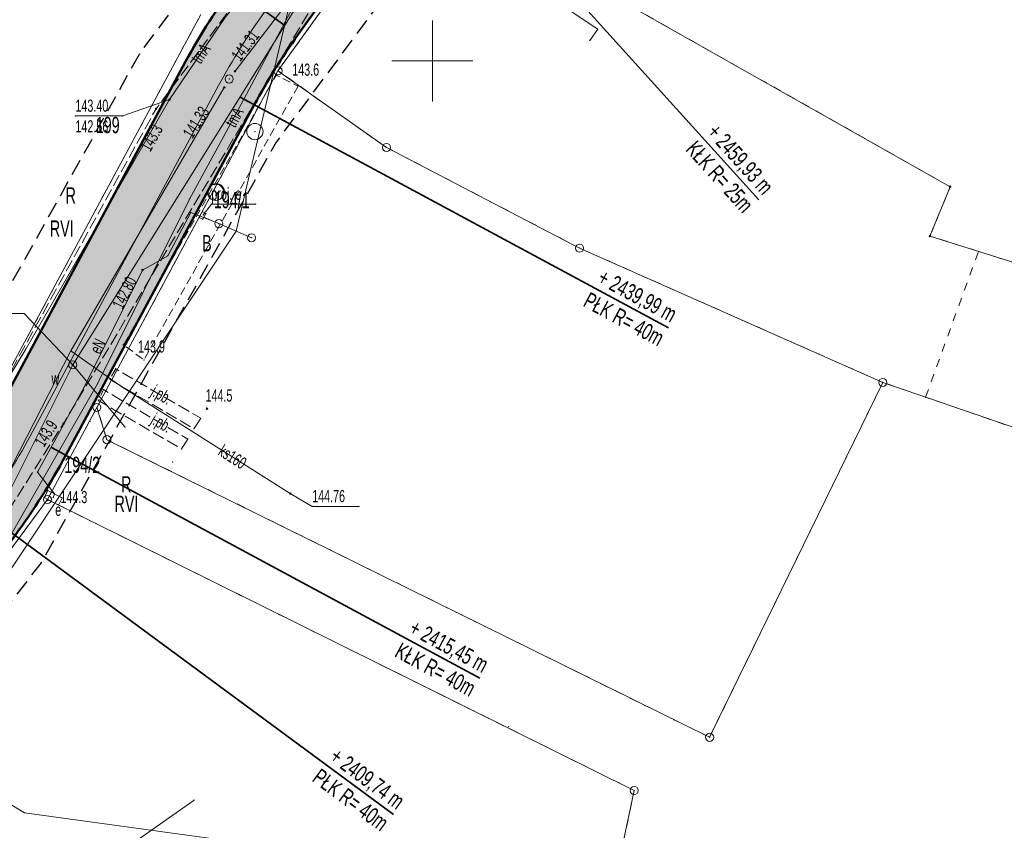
# Model space of a CAD drawing. Extents: x 6456700 to 6518119, y 5963420 to 5980059.
# Tile 178 of 256: x 6512343 to 6512404, y 5966052 to 5966102. Entities that reach past the tile are written whole.
import ezdxf
from ezdxf.enums import TextEntityAlignment as Align

# ---------------------------------------------------------------- set-up
doc = ezdxf.new("R2010")
doc.units = 0
doc.header["$MEASUREMENT"] = 0
for name, pattern in [('L_0_03', [1, 0.5, -0.5]), ('L_0_04', [1.5, 1, -0.5]), ('L_0_52', [1, 0.75, -0.25]), ('L_0_5A', [0.75, 0.5, -0.25])]:
    doc.linetypes.add(name, pattern=pattern)
doc.layers.get('0').update_dxf_attribs({"color": 2, "linetype": 'CONTINUOUS', "lineweight": 5})
for name, color, linetype, lineweight in [('18mm Kreska ciągła', 7, 'CONTINUOUS', 18), ('202_punkt_graniczny', 7, 'CONTINUOUS', 18), ('203_punkt_graniczny', 7, 'CONTINUOUS', 18), ('209_oznaczenie_konturu_klasyfikacyjnego', 96, 'CONTINUOUS', 18), ('210_oznaczenie_konturu_uzytku_gruntowego', 96, 'CONTINUOUS', 18), ('211_numer_dzialki_ewidencyjnej', 7, 'CONTINUOUS', 18), ('218_kontur_uzytku_gruntowego', 96, 'L_0_03', 18), ('219_dzialka_ewidencyjna', 7, 'CONTINUOUS', 18), ('35mm Ciągła', 7, 'CONTINUOUS', 35), ('50mm Kreska ciągła', 7, 'CONTINUOUS', 50), ('9mm Kreska ciągła', 252, 'CONTINUOUS', 9), ('elektroenergetyczne_urzadzenie_techniczne___ob__projektowany', 7, 'CONTINUOUS', 18), ('elektroenergetyczne_urzadzenie_techniczne___ob__projektowany_Atr17', 7, 'CONTINUOUS', 18), ('jezdnia', 7, 'CONTINUOUS', 18), ('jezdnia_Atr17', 7, 'CONTINUOUS', 18), ('komora_podziemna', 7, 'CONTINUOUS', 18), ('komora_podziemna_Atr17', 7, 'CONTINUOUS', 18), ('ogrodzenie_trwale', 7, 'CONTINUOUS', 18), ('pikieta_naturalna', 7, 'CONTINUOUS', 18), ('pikieta_naturalna_Atr2', 7, 'CONTINUOUS', 18), ('przewod_elektroenergetyczny_niskiego_napiecia', 7, 'CONTINUOUS', 18), ('przewod_elektroenergetyczny_podziemny', 7, 'CONTINUOUS', 18), ('przewod_elektroenergetyczny_podziemny___ob__projektowany', 7, 'CONTINUOUS', 18), ('przewod_elektroenergetyczny_podziemny_Atr1', 7, 'CONTINUOUS', 18), ('przewod_kanalizacyjny', 7, 'CONTINUOUS', 18), ('przewod_kanalizacyjny_Atr1', 7, 'CONTINUOUS', 18), ('przewod_telekomunikacyjny_podziemny', 7, 'CONTINUOUS', 18), ('przewod_telekomunikacyjny_podziemny_Atr1', 7, 'CONTINUOUS', 18), ('przewod_wodociagowy', 7, 'CONTINUOUS', 18), ('rzedna', 7, 'CONTINUOUS', 18), ('rzedna_Atr2', 7, 'CONTINUOUS', 18), ('rzedna_Atr3', 7, 'CONTINUOUS', 18), ('siatka_krzyrzy', 7, 'CONTINUOUS', 18), ('slup_przewodow_napowietrznych', 7, 'CONTINUOUS', 18), ('studnia_kanalizacyjna', 7, 'CONTINUOUS', 18), ('szafa_elektroenergetyczna_lub_kontener', 7, 'CONTINUOUS', 18), ('szafa_elektroenergetyczna_lub_kontener_Atr17', 7, 'CONTINUOUS', 18), ('zadrzewienie__zakrzewienie', 7, 'CONTINUOUS', 18), ('Zakres', 7, 'CONTINUOUS', 18)]:
    doc.layers.add(name, color=color, linetype=linetype, lineweight=lineweight)
doc.styles.get("Standard").update_dxf_attribs({"font": 'txt', "width": 0.75})
doc.styles.add('Znaczniki', font='GOTHIC.TTF', dxfattribs={"width": 0.7})

# ---------------------------------------------------------------- blocks, each defined once
blk = doc.blocks.new('mdcp_nowa')
at = {"layer": '203_punkt_graniczny', "linetype": 'Continuous', "lineweight": 18, "true_color": 0x000000}
for points in [[(6495131.94, 5982542.205, 1), (6495131.94, 5982542.295, 1)], [(6495130.69, 5982539.155, 1), (6495130.69, 5982539.245, 1)]]:
    blk.add_hatch(color=18, dxfattribs=at).paths.add_polyline_path(points)
at = {"layer": 'pikieta_naturalna', "linetype": 'Continuous', "lineweight": 18, "true_color": 0x000000}
for points in [[(6495090.37, 5982549.095, 1), (6495090.37, 5982549.185, 1)], [(6495082.96, 5982547.005, 1), (6495082.96, 5982547.095, 1)], [(6495080.97, 5982532.455, 1), (6495080.97, 5982532.545, 1)], [(6495086.1, 5982528.515, 1), (6495086.1, 5982528.605, 1)], [(6495077.25, 5982527.595, 1), (6495077.25, 5982527.685, 1)], [(6495076.26, 5982522.885, 1), (6495076.26, 5982522.975, 1)]]:
    blk.add_hatch(color=18, dxfattribs=at).paths.add_polyline_path(points)
at = {"layer": 'rzedna', "linetype": 'Continuous', "lineweight": 18, "true_color": 0x000000}
for points in [[(6495087.83, 5982549.325, 1), (6495087.83, 5982549.415, 1)], [(6495087.17, 5982548.325, 1), (6495087.17, 5982548.415, 1)], [(6495083.79, 5982547.575, 1), (6495083.79, 5982547.665, 1)], [(6495077.82, 5982531.225, 1), (6495077.82, 5982531.315, 1)]]:
    blk.add_hatch(color=18, dxfattribs=at).paths.add_polyline_path(points)
at = {"layer": 'rzedna', "linetype": 'Continuous', "lineweight": 18, "true_color": 0xff0000}
blk.add_hatch(color=1, dxfattribs=at).paths.add_polyline_path([(6495082.12, 5982537.065, 1), (6495082.12, 5982537.155, 1)])
at = {"layer": 'rzedna', "linetype": 'Continuous', "lineweight": 18, "true_color": 0x994c00}
blk.add_hatch(color=34, dxfattribs=at).paths.add_polyline_path([(6495091.24, 5982523.285, 1), (6495091.24, 5982523.375, 1)])
at = {"layer": '202_punkt_graniczny', "color": 7, "linetype": 'Continuous', "lineweight": 18}
for centre in [(6495090.48, 5982549.39), (6495097.17, 5982544.67), (6495109.08, 5982538.46), (6495127.78, 5982530.18), (6495079.31, 5982528.64), (6495079.93, 5982526.65), (6495076.26, 5982522.96), (6495117.1, 5982508.3), (6495112.45, 5982505.02)]:
    blk.add_circle(centre, 0.25, dxfattribs=at)
at = {"layer": '202_punkt_graniczny'}
for p in [(6495090.48, 5982549.39), (6495097.17, 5982544.67), (6495109.08, 5982538.46), (6495127.78, 5982530.18), (6495079.31, 5982528.64), (6495079.93, 5982526.65), (6495076.26, 5982522.96), (6495117.1, 5982508.3), (6495112.45, 5982505.02)]:
    blk.add_point(p, dxfattribs=at)
at = {"layer": '203_punkt_graniczny', "color": 7, "linetype": 'Continuous', "lineweight": 18}
for centre in [(6495131.94, 5982542.25), (6495130.69, 5982539.2)]:
    blk.add_circle(centre, 0.045, dxfattribs=at)
at = {"layer": '203_punkt_graniczny'}
for p in [(6495131.94, 5982542.25), (6495130.69, 5982539.2)]:
    blk.add_point(p, dxfattribs=at)
at = {"layer": '218_kontur_uzytku_gruntowego', "lineweight": 18, "flags": 128}
for points in [[(6495098.81, 5982560.96), (6495090.48, 5982549.39)], [(6495131.94, 5982542.25), (6495098.81, 5982560.96)], [(6495073.98, 5982531.05), (6495085.72, 5982552.87)], [(6495090.48, 5982549.39), (6495079.31, 5982528.64)], [(6495097.17, 5982544.67), (6495090.48, 5982549.39)], [(6495109.08, 5982538.46), (6495097.17, 5982544.67)], [(6495130.69, 5982539.2), (6495131.94, 5982542.25)], [(6495133.68, 5982538.26), (6495130.69, 5982539.2)], [(6495127.78, 5982530.18), (6495109.08, 5982538.46)], [(6495130.42, 5982529.27), (6495133.68, 5982538.26)], [(6495133.68, 5982538.26), (6495165.601, 5982528.24)], [(6495127.78, 5982530.18), (6495117.1, 5982508.3)], [(6495130.42, 5982529.27), (6495127.78, 5982530.18)], [(6495159.002, 5982519.463), (6495130.42, 5982529.27)], [(6495079.31, 5982528.64), (6495076.26, 5982522.96)], [(6495079.93, 5982526.65), (6495079.31, 5982528.64)], [(6495117.1, 5982508.3), (6495079.93, 5982526.65)], [(6495076.26, 5982522.96), (6495062.14, 5982503.85)], [(6495112.45, 5982505.02), (6495076.26, 5982522.96)], [(6495110.93, 5982497.86), (6495112.45, 5982505.02)]]:
    blk.add_lwpolyline(points, dxfattribs=at)
at = {"layer": '218_kontur_uzytku_gruntowego'}
for p in [(6495090.48, 5982549.39), (6495090.48, 5982549.39), (6495090.48, 5982549.39), (6495090.48, 5982549.39), (6495090.48, 5982549.39), (6495090.48, 5982549.39), (6495097.17, 5982544.67), (6495097.17, 5982544.67), (6495097.17, 5982544.67), (6495097.17, 5982544.67), (6495131.94, 5982542.25), (6495131.94, 5982542.25), (6495131.94, 5982542.25), (6495131.94, 5982542.25), (6495130.69, 5982539.2), (6495130.69, 5982539.2), (6495130.69, 5982539.2), (6495130.69, 5982539.2), (6495109.08, 5982538.46), (6495109.08, 5982538.46), (6495109.08, 5982538.46), (6495109.08, 5982538.46), (6495133.68, 5982538.26), (6495133.68, 5982538.26), (6495133.68, 5982538.26), (6495133.68, 5982538.26), (6495127.78, 5982530.18), (6495127.78, 5982530.18), (6495127.78, 5982530.18), (6495127.78, 5982530.18), (6495127.78, 5982530.18), (6495127.78, 5982530.18), (6495130.42, 5982529.27), (6495130.42, 5982529.27), (6495130.42, 5982529.27), (6495130.42, 5982529.27), (6495079.31, 5982528.64), (6495079.31, 5982528.64), (6495079.31, 5982528.64), (6495079.31, 5982528.64), (6495079.31, 5982528.64), (6495079.31, 5982528.64), (6495079.93, 5982526.65), (6495079.93, 5982526.65), (6495079.93, 5982526.65), (6495079.93, 5982526.65), (6495076.26, 5982522.96), (6495076.26, 5982522.96), (6495076.26, 5982522.96), (6495076.26, 5982522.96), (6495076.26, 5982522.96), (6495076.26, 5982522.96), (6495117.1, 5982508.3), (6495117.1, 5982508.3), (6495117.1, 5982508.3), (6495117.1, 5982508.3), (6495112.45, 5982505.02), (6495112.45, 5982505.02), (6495112.45, 5982505.02), (6495112.45, 5982505.02)]:
    blk.add_point(p, dxfattribs=at)
at = {"layer": '219_dzialka_ewidencyjna', "color": 3, "linetype": 'Continuous', "lineweight": 18, "flags": 128}
for points in [[(6495090.48, 5982549.39), (6495098.81, 5982560.96)], [(6495098.81, 5982560.96), (6495131.94, 5982542.25)], [(6495073.98, 5982531.05), (6495085.72, 5982552.87)], [(6495090.48, 5982549.39), (6495079.31, 5982528.64)], [(6495090.48, 5982549.39), (6495097.17, 5982544.67)], [(6495097.17, 5982544.67), (6495109.08, 5982538.46)], [(6495130.69, 5982539.2), (6495131.94, 5982542.25)], [(6495130.69, 5982539.2), (6495165.601, 5982528.241)], [(6495109.08, 5982538.46), (6495127.78, 5982530.18)], [(6495127.78, 5982530.18), (6495117.1, 5982508.3)], [(6495159.003, 5982519.464), (6495127.78, 5982530.18)], [(6495076.26, 5982522.96), (6495079.31, 5982528.64)], [(6495079.31, 5982528.64), (6495079.93, 5982526.65)], [(6495079.93, 5982526.65), (6495117.1, 5982508.3)], [(6495076.26, 5982522.96), (6495062.14, 5982503.85)], [(6495076.26, 5982522.96), (6495112.45, 5982505.02)], [(6495112.45, 5982505.02), (6495110.93, 5982497.86)]]:
    blk.add_lwpolyline(points, dxfattribs=at)
at = {"layer": '219_dzialka_ewidencyjna', "color": 3}
for p in [(6495090.48, 5982549.39), (6495090.48, 5982549.39), (6495090.48, 5982549.39), (6495097.17, 5982544.67), (6495097.17, 5982544.67), (6495131.94, 5982542.25), (6495131.94, 5982542.25), (6495130.69, 5982539.2), (6495130.69, 5982539.2), (6495109.08, 5982538.46), (6495109.08, 5982538.46), (6495127.78, 5982530.18), (6495127.78, 5982530.18), (6495127.78, 5982530.18), (6495079.31, 5982528.64), (6495079.31, 5982528.64), (6495079.31, 5982528.64), (6495079.93, 5982526.65), (6495079.93, 5982526.65), (6495076.26, 5982522.96), (6495076.26, 5982522.96), (6495076.26, 5982522.96), (6495117.1, 5982508.3), (6495117.1, 5982508.3), (6495112.45, 5982505.02), (6495112.45, 5982505.02)]:
    blk.add_point(p, dxfattribs=at)
at = {"layer": 'elektroenergetyczne_urzadzenie_techniczne___ob__projektowany', "color": 1, "linetype": 'Continuous', "lineweight": 18, "flags": 128}
blk.add_lwpolyline([(6495085.81, 5982540.71), (6495086.03, 5982540.59), (6495085.84, 5982540.24), (6495085.61, 5982540.35)], close=True, dxfattribs=at)
at = {"layer": 'elektroenergetyczne_urzadzenie_techniczne___ob__projektowany'}
for p in [(6495085.81, 5982540.71), (6495085.61, 5982540.35), (6495085.84, 5982540.24), (6495086.03, 5982540.59)]:
    blk.add_point(p, dxfattribs=at)
at = {"layer": 'elektroenergetyczne_urzadzenie_techniczne___ob__projektowany_Atr17', "color": 1, "linetype": 'Continuous', "lineweight": 18, "flags": 128}
blk.add_lwpolyline([(6495085.87, 5982540.51), (6495086.37, 5982541.18), (6495089.108, 5982541.18)], dxfattribs=at)
at = {"layer": 'elektroenergetyczne_urzadzenie_techniczne___ob__projektowany_Atr17'}
for p in [(6495086.37, 5982541.18), (6495089.108, 5982541.18), (6495085.87, 5982540.51)]:
    blk.add_point(p, dxfattribs=at)
at = {"layer": 'jezdnia', "color": 7, "linetype": 'L_0_52', "lineweight": 18, "flags": 128}
for points in [[(6495134.37, 5982583.3), (6495113.38, 5982574.25), (6495104.78, 5982567.21), (6495094.42, 5982556.42), (6495077.25, 5982527.64), (6495065.47, 5982509.01), (6495049.82, 5982491.48), (6495035, 5982466.78), (6495029.3, 5982456), (6495014.86, 5982429.39), (6495004.75, 5982409.18), (6494998.73, 5982397.06), (6494987.52, 5982373.63), (6494982.83, 5982364.72), (6494972.31, 5982345.03), (6494970.53, 5982342.23), (6494960.57, 5982327.01), (6494956.04, 5982320.35), (6494947.33, 5982304.72), (6494935.61, 5982281.93), (6494926.04, 5982257.99), (6494919.72, 5982242.45), (6494913.81, 5982225.8), (6494910.48, 5982216.25), (6494906.14, 5982216.99), (6494909.9, 5982227.31), (6494916.12, 5982243.16), (6494921.48, 5982258.77), (6494931.15, 5982282.69), (6494943.64, 5982306.31), (6494959.06, 5982330.89), (6494969.1, 5982347.08), (6494979.83, 5982365.44), (6494985.75, 5982378.98), (6494994.88, 5982398.03), (6495001.66, 5982410.76), (6495011.8, 5982430.8), (6495026, 5982457.23), (6495032.25, 5982468.97), (6495046.11, 5982493.71), (6495063.09, 5982514.09), (6495073.26, 5982529.52), (6495082.96, 5982547.05), (6495093.01, 5982560.56), (6495101.98, 5982569.59), (6495101.3, 5982571.6), (6495108.99, 5982577.59), (6495110.03, 5982578.44), (6495121.58, 5982583.64), (6495122.46, 5982584.02), (6495130.77, 5982587.79), (6495134.82, 5982589.62), (6495140.56, 5982589.08), (6495141.32, 5982585.54)], [(6495085.72, 5982527.97), (6495085.29, 5982527.33), (6495080.11, 5982530.37), (6495080.47, 5982531.02)], [(6495084.91, 5982526.69), (6495084.53, 5982526.08), (6495079.4, 5982529.06), (6495079.71, 5982529.74)]]:
    blk.add_lwpolyline(points, close=True, dxfattribs=at)
at = {"layer": 'jezdnia'}
for p in [(6495082.96, 5982547.05), (6495080.47, 5982531.02), (6495080.11, 5982530.37), (6495079.71, 5982529.74), (6495079.4, 5982529.06), (6495085.72, 5982527.97), (6495077.25, 5982527.64), (6495085.29, 5982527.33), (6495084.91, 5982526.69), (6495084.53, 5982526.08)]:
    blk.add_point(p, dxfattribs=at)
at = {"layer": 'komora_podziemna', "color": 5, "linetype": 'Continuous', "lineweight": 13}
blk.add_circle((6495077.82, 5982531.27), 0.25, dxfattribs=at)
at = {"layer": 'komora_podziemna'}
blk.add_point((6495077.82, 5982531.27), dxfattribs=at)
at = {"layer": 'ogrodzenie_trwale'}
for p in [(6495090.37, 5982549.14), (6495080.97, 5982532.5), (6495086.1, 5982528.56), (6495078.88, 5982527.78), (6495083.99, 5982525.27), (6495076.26, 5982522.93), (6495076.26, 5982522.93), (6495104.71, 5982508.95)]:
    blk.add_point(p, dxfattribs=at)
at = {"layer": 'pikieta_naturalna', "color": 7, "linetype": 'Continuous', "lineweight": 18}
for centre in [(6495090.37, 5982549.14), (6495082.96, 5982547.05), (6495080.97, 5982532.5), (6495086.1, 5982528.56), (6495077.25, 5982527.64), (6495076.26, 5982522.93)]:
    blk.add_circle(centre, 0.045, dxfattribs=at)
at = {"layer": 'pikieta_naturalna'}
for p in [(6495090.37, 5982549.14), (6495082.96, 5982547.05), (6495080.97, 5982532.5), (6495086.1, 5982528.56), (6495077.25, 5982527.64), (6495076.26, 5982522.93)]:
    blk.add_point(p, dxfattribs=at)
at = {"layer": 'przewod_elektroenergetyczny_niskiego_napiecia', "color": 1, "linetype": 'Continuous', "lineweight": 18, "flags": 128}
for points in [[(6495087.9, 5982539.51), (6495093.76, 5982564.42)], [(6495064.39, 5982504.27), (6495087.9, 5982539.51)]]:
    blk.add_lwpolyline(points, dxfattribs=at)
at = {"layer": 'przewod_elektroenergetyczny_niskiego_napiecia'}
blk.add_point((6495087.9, 5982539.51), dxfattribs=at)
blk.add_point((6495087.9, 5982539.51), dxfattribs=at)
blk.add_point((6495087.9, 5982539.51), dxfattribs=at)
at = {"layer": 'przewod_elektroenergetyczny_niskiego_napiecia', "color": 1}
blk.add_point((6495087.9, 5982539.51), dxfattribs=at)
blk.add_point((6495087.9, 5982539.51), dxfattribs=at)
at = {"layer": 'przewod_elektroenergetyczny_podziemny', "color": 1, "linetype": 'Continuous', "lineweight": 18, "flags": 128}
blk.add_lwpolyline([(6495076.61, 5982523.07), (6495076.7, 5982523.31), (6495075.64, 5982524.65), (6495078.52, 5982529.88), (6495082.12, 5982537.11), (6495083.68, 5982537.99), (6495085.1, 5982540.65), (6495086.83, 5982539.97)], dxfattribs=at)
at = {"layer": 'przewod_elektroenergetyczny_podziemny'}
for p in [(6495085.1, 5982540.65), (6495086.83, 5982539.97), (6495083.68, 5982537.99), (6495082.12, 5982537.11), (6495078.52, 5982529.88), (6495075.64, 5982524.65), (6495076.61, 5982523.07), (6495076.7, 5982523.31)]:
    blk.add_point(p, dxfattribs=at)
at = {"layer": 'przewod_elektroenergetyczny_podziemny___ob__projektowany', "color": 1, "linetype": 'L_0_52', "lineweight": 18, "flags": 128}
blk.add_lwpolyline([(6495085.91, 5982540.37), (6495086.83, 5982539.97)], dxfattribs=at)
at = {"layer": 'przewod_elektroenergetyczny_podziemny___ob__projektowany'}
for p in [(6495085.91, 5982540.37), (6495086.83, 5982539.97)]:
    blk.add_point(p, dxfattribs=at)
at = {"layer": 'przewod_kanalizacyjny', "color": 34, "linetype": 'Continuous', "lineweight": 18, "flags": 128}
for points in [[(6495087.83, 5982549.37), (6495105.56, 5982572.56)], [(6495070.89, 5982518.87), (6495077.71, 5982532.13), (6495087.17, 5982548.37)], [(6495091.24, 5982523.33), (6495080.85, 5982529.91), (6495077.71, 5982532.13)]]:
    blk.add_lwpolyline(points, dxfattribs=at)
at = {"layer": 'przewod_kanalizacyjny'}
for p in [(6495087.83, 5982549.37), (6495087.17, 5982548.37), (6495077.71, 5982532.13), (6495077.71, 5982532.13), (6495080.85, 5982529.91), (6495091.24, 5982523.33)]:
    blk.add_point(p, dxfattribs=at)
at = {"layer": 'przewod_telekomunikacyjny_podziemny', "color": 30, "linetype": 'Continuous', "lineweight": 18, "flags": 128}
for points in [[(6495153.57, 5982590.59), (6495143.73, 5982590.82), (6495140.96, 5982590.44), (6495136.36, 5982589.22), (6495125.43, 5982584.63), (6495118.68, 5982582.02), (6495111.1, 5982577.1), (6495107.64, 5982574.02), (6495105.18, 5982571.94), (6495102.39, 5982569.4), (6495095.78, 5982563.39), (6495093.47, 5982560.69), (6495087.22, 5982552.68), (6495083.79, 5982547.62), (6495074.92, 5982532.24)], [(6495153.57, 5982590.59), (6495149.14, 5982590.45), (6495146.08, 5982590.25), (6495137.25, 5982588.52), (6495132.01, 5982586.2), (6495123.45, 5982582.26), (6495120.04, 5982580.6), (6495115.99, 5982577.9), (6495111.25, 5982574.85), (6495109.73, 5982573.75), (6495105.03, 5982569.65), (6495099.27, 5982564.71), (6495094.68, 5982561.57), (6495093.47, 5982560.69), (6495089.6, 5982556.27), (6495092.03, 5982554.5), (6495087.91, 5982546.77), (6495085.02, 5982541.49), (6495079.35, 5982530.1)], [(6494901.62, 5982190.73), (6494906.93, 5982205.38), (6494911.62, 5982220.93), (6494915.73, 5982231.59), (6494911.08, 5982233.33), (6494928.49, 5982275.35), (6494946.57, 5982313.81), (6494960.48, 5982334.35), (6494965.17, 5982341.38), (6494972.14, 5982353.83), (6494985.3, 5982378.53), (6494993.02, 5982395.45), (6495008.18, 5982425.35), (6495017.88, 5982443.43), (6495022.56, 5982450.66), (6495031.38, 5982466.91), (6495039.03, 5982482.79), (6495040.55, 5982485.59), (6495048.7, 5982498.93), (6495056.63, 5982506.55), (6495061.71, 5982512.37), (6495068.26, 5982521.25), (6495074.92, 5982532.24)], [(6495079.35, 5982530.1), (6495069.82, 5982513.52), (6495056.99, 5982497.18), (6495053.61, 5982496.6), (6495048.81, 5982491.02), (6495045.68, 5982486.07), (6495035.4, 5982467.7), (6495024.87, 5982448.34), (6495020.12, 5982439.66), (6495011.73, 5982422.62), (6495000.86, 5982401), (6494989.14, 5982376.4), (6494979.09, 5982355.95), (6494962.09, 5982330.47)], [(6495053.61, 5982496.6), (6495055.92, 5982497.16), (6495065.48, 5982509.29), (6495074.84, 5982503.65), (6495090.26, 5982501.53), (6495103.26, 5982497.97), (6495103.4, 5982498.98)]]:
    blk.add_lwpolyline(points, dxfattribs=at)
at = {"layer": 'przewod_telekomunikacyjny_podziemny'}
for p in [(6495083.79, 5982547.62), (6495087.91, 5982546.77), (6495085.02, 5982541.49), (6495074.92, 5982532.24), (6495074.92, 5982532.24), (6495079.35, 5982530.1), (6495079.35, 5982530.1), (6495074.84, 5982503.65)]:
    blk.add_point(p, dxfattribs=at)
at = {"layer": 'przewod_wodociagowy', "color": 5, "linetype": 'Continuous', "lineweight": 18, "flags": 128}
for points in [[(6495020.19, 5982442.47), (6495036.31, 5982469.42), (6495048.81, 5982492.2), (6495052.33, 5982497.45), (6495061.45, 5982507.99), (6495071.18, 5982518.02), (6495077.82, 5982531.27), (6495096.46, 5982561.11), (6495111.97, 5982575.51), (6495112.4, 5982574.08), (6495113.01, 5982573.49)], [(6495096.46, 5982561.11), (6495110.2, 5982551.97), (6495109.71, 5982551.27)], [(6495081.04, 5982527.44), (6495077.82, 5982531.27)], [(6495085.3, 5982504.43), (6495079.5, 5982500.34), (6495073.31, 5982501.59), (6495061.45, 5982507.99)]]:
    blk.add_lwpolyline(points, dxfattribs=at)
at = {"layer": 'przewod_wodociagowy'}
for p in [(6495110.2, 5982551.97), (6495109.71, 5982551.27), (6495077.82, 5982531.27), (6495077.82, 5982531.27), (6495081.04, 5982527.44), (6495085.3, 5982504.43)]:
    blk.add_point(p, dxfattribs=at)
at = {"layer": 'rzedna', "color": 7, "linetype": 'Continuous', "lineweight": 18}
for centre in [(6495087.83, 5982549.37), (6495087.17, 5982548.37), (6495083.79, 5982547.62), (6495077.82, 5982531.27)]:
    blk.add_circle(centre, 0.045, dxfattribs=at)
at = {"layer": 'rzedna', "color": 1, "linetype": 'Continuous', "lineweight": 18}
blk.add_circle((6495082.12, 5982537.11), 0.045, dxfattribs=at)
at = {"layer": 'rzedna', "color": 34, "linetype": 'Continuous', "lineweight": 18}
blk.add_circle((6495091.24, 5982523.33), 0.045, dxfattribs=at)
at = {"layer": 'rzedna'}
for p in [(6495087.83, 5982549.37), (6495087.17, 5982548.37), (6495083.79, 5982547.62), (6495082.12, 5982537.11), (6495077.82, 5982531.27), (6495091.24, 5982523.33)]:
    blk.add_point(p, dxfattribs=at)
at = {"layer": 'rzedna_Atr2', "color": 7, "linetype": 'Continuous', "lineweight": 18, "flags": 128}
for points in [[(6495083.79, 5982547.62), (6495080.9, 5982546.61), (6495077.988, 5982546.61)], [(6495077.82, 5982531.27), (6495074.82, 5982534.43), (6495071.934, 5982534.43)], [(6495091.24, 5982523.33), (6495092.59, 5982522.54), (6495095.476, 5982522.54)]]:
    blk.add_lwpolyline(points, dxfattribs=at)
at = {"layer": 'rzedna_Atr2'}
for p in [(6495083.79, 5982547.62), (6495077.988, 5982546.61), (6495080.9, 5982546.61), (6495074.82, 5982534.43), (6495077.82, 5982531.27), (6495091.24, 5982523.33), (6495092.59, 5982522.54), (6495095.476, 5982522.54)]:
    blk.add_point(p, dxfattribs=at)
at = {"layer": 'siatka_krzyrzy', "linetype": 'Continuous', "lineweight": 18, "flags": 128}
for points in [[(6495100, 5982547.5), (6495100, 5982552.5)], [(6495097.5, 5982550), (6495102.5, 5982550)]]:
    blk.add_lwpolyline(points, dxfattribs=at)
at = {"layer": 'slup_przewodow_napowietrznych', "color": 7, "linetype": 'Continuous', "lineweight": 18, "flags": 128}
blk.add_lwpolyline([(6495086.83, 5982539.97), (6495088.85, 5982539.1)], dxfattribs=at)
at = {"layer": 'slup_przewodow_napowietrznych', "color": 7, "linetype": 'Continuous', "lineweight": 13}
for centre in [(6495086.83, 5982539.97), (6495088.85, 5982539.1)]:
    blk.add_circle(centre, 0.25, dxfattribs=at)
at = {"layer": 'slup_przewodow_napowietrznych'}
for p in [(6495086.83, 5982539.97), (6495086.83, 5982539.97), (6495088.85, 5982539.1), (6495088.85, 5982539.1)]:
    blk.add_point(p, dxfattribs=at)
at = {"layer": 'studnia_kanalizacyjna', "color": 34, "linetype": 'Continuous', "lineweight": 13}
blk.add_circle((6495087.47, 5982548.89), 0.25, dxfattribs=at)
at = {"layer": 'studnia_kanalizacyjna'}
blk.add_point((6495087.47, 5982548.89), dxfattribs=at)
at = {"layer": 'szafa_elektroenergetyczna_lub_kontener', "color": 1, "linetype": 'Continuous', "lineweight": 13, "flags": 128}
for points in [[(6495076.051, 5982523.079), (6495076.282, 5982523.523)], [(6495076.051, 5982523.079), (6495076.938, 5982522.617)], [(6495076.282, 5982523.523), (6495077.169, 5982523.061)], [(6495076.938, 5982522.617), (6495077.169, 5982523.061)]]:
    blk.add_lwpolyline(points, dxfattribs=at)
at = {"layer": 'szafa_elektroenergetyczna_lub_kontener'}
for p in [(6495076.051, 5982523.079), (6495076.051, 5982523.079), (6495076.282, 5982523.523), (6495076.282, 5982523.523), (6495077.169, 5982523.061), (6495077.169, 5982523.061), (6495076.938, 5982522.617), (6495076.938, 5982522.617)]:
    blk.add_point(p, dxfattribs=at)
at = {"layer": 'zadrzewienie__zakrzewienie', "color": 7, "linetype": 'L_0_5A', "lineweight": 18, "flags": 128}
blk.add_lwpolyline([(6495091.72, 5982548.45), (6495082.21, 5982531.56), (6495080.97, 5982532.5), (6495090.37, 5982549.12)], close=True, dxfattribs=at)
at = {"layer": 'zadrzewienie__zakrzewienie', "color": 7, "linetype": 'Continuous', "lineweight": 18}
for centre in [(6495089.056, 5982545.646), (6495086.628, 5982541.9)]:
    blk.add_circle(centre, 0.5, dxfattribs=at)
blk.add_arc((6495086.673, 5982541.943), 0.5, 318.85, 221.162, dxfattribs=at)
at = {"layer": 'zadrzewienie__zakrzewienie'}
for p in [(6495090.37, 5982549.12), (6495091.72, 5982548.45), (6495089.056, 5982545.646), (6495086.628, 5982541.9), (6495086.673, 5982542.443), (6495086.673, 5982542.443), (6495086.297, 5982541.614), (6495086.297, 5982541.614), (6495087.049, 5982541.614), (6495087.049, 5982541.614), (6495080.97, 5982532.5), (6495082.21, 5982531.56)]:
    blk.add_point(p, dxfattribs=at)
at = {"layer": 'Zakres', "linetype": 'L_0_04', "lineweight": 25, "flags": 128}
blk.add_lwpolyline([(6495113.77, 5985050.22), (6495121.12, 5984877.07), (6495125.76, 5984757.87), (6495129.89, 5984649.81), (6495141.08, 5984611.3), (6495145.77, 5984544.53), (6495147.36, 5984487.27), (6495157.22, 5984392.07), (6495162.95, 5984387.45), (6495180.24, 5984384.16), (6495229.5, 5984386.61), (6495251.65, 5984373.41), (6495258.77, 5984357.12), (6495255.44, 5984330.44), (6495250.77, 5984304.39), (6495252.21, 5984282.78), (6495255.46, 5984256.45), (6495254.94, 5984238.25), (6495266.4, 5984211), (6495277.24, 5984182.33), (6495294.2, 5984133.19), (6495300.94, 5984095.37), (6495313.24, 5984037.69), (6495317.44, 5983978.18), (6495300.35, 5983922.18), (6495282.35, 5983883.38), (6495266.21, 5983862.23), (6495242.03, 5983839.67), (6495211.11, 5983816.86), (6495158.26, 5983772.66), (6495130.6, 5983651.16), (6495116.31, 5983543.43), (6495129.51, 5983346.73), (6495134.58, 5983264.71), (6495139.64, 5983186.97), (6495193.25, 5983077.94), (6495199.2, 5983041.97), (6495206.23, 5983026), (6495208.96, 5983004.88), (6495202.27, 5982979.48), (6495202.42, 5982950.13), (6495209.35, 5982897.38), (6495215.97, 5982850.34), (6495228.6, 5982809.97), (6495226.85, 5982778.82), (6495225.04, 5982750.56), (6495220.26, 5982723.37), (6495226.54, 5982679.97), (6495206.06, 5982669.48), (6495192.68, 5982657.71), (6495184.57, 5982648.65), (6495174.78, 5982624.58), (6495164.23, 5982604.61), (6495150.7, 5982588.3), (6495137.69, 5982582.43), (6495118.26, 5982573.75), (6495100.35, 5982558.42), (6495090.36, 5982544.99), (6495075.87, 5982519.06), (6495060.83, 5982499.68), (6495049.41, 5982485.49), (6495035.07, 5982459.7), (6495006.7, 5982406.64), (6494980.89, 5982351.84), (6494944.35, 5982293.29), (6494925.72, 5982250.11), (6494905.2, 5982190.37), (6494898.43, 5982153.5), (6494879.51, 5982063.89), (6494864.14, 5981992.66), (6494816.93, 5981768.61), (6494777.79, 5981577.7), (6494739.84, 5981394.72), (6494718.65, 5981297.89), (6494716.45, 5981237.31), (6494738.62, 5981208.21), (6494776.48, 5981173.06), (6494817.16, 5981137.44), (6494847.63, 5981109.8), (6494877.39, 5981077.08), (6494912.75, 5981030.55), (6494916.06, 5981014.71), (6494903.86, 5980957.01), (6494916.13, 5980953.51), (6494892.32, 5980927.59), (6494850.7, 5980858.8), (6494806.81, 5980779.89), (6494785.1, 5980753.49), (6494715.22, 5980723.29), (6494679.96, 5980686.78), (6494651.35, 5980651.29), (6494549.14, 5980683.24), (6494511.84, 5980659.66), (6494443.61, 5980630.33), (6494428.78, 5980598.6), (6494431.58, 5980579.46), (6494420.56, 5980549.76), (6494416.45, 5980528.2), (6494403.86, 5980507.16), (6494388.89, 5980482.96), (6494365.32, 5980407.99), (6494335.67, 5980315.15), (6494332.29, 5980297.41), (6494335.1, 5980278.18), (6494347.25, 5980254.84), (6494336.79, 5980250.09), (6494300.04, 5980271.34), (6494320.8, 5980301.43), (6494336.81, 5980349.17), (6494344.85, 5980380.92), (6494360.85, 5980437.13), (6494374.18, 5980476.38), (6494386.14, 5980498.84), (6494403.02, 5980528.52), (6494411.33, 5980563.19), (6494420.84, 5980586.25), (6494420.25, 5980601.11), (6494434.95, 5980635.94), (6494446.75, 5980644.99), (6494465.77, 5980647.27), (6494513.02, 5980669.46), (6494507.85, 5980679.68), (6494547.89, 5980705.83), (6494570.06, 5980691.34), (6494636.17, 5980669.05), (6494706.14, 5980756.86), (6494742.78, 5980772.58), (6494798.53, 5980814.27), (6494826.12, 5980867.97), (6494849.57, 5980908.6), (6494845.35, 5980942.01), (6494853.94, 5980970.83), (6494891.08, 5980960.54), (6494890.11, 5980965.73), (6494903.94, 5981025.69), (6494869.98, 5981070.3), (6494770.97, 5981160.58), (6494728.18, 5981200.64), (6494706.13, 5981229.56), (6494707.94, 5981299.75), (6494728.84, 5981398.1), (6494767.06, 5981580.19), (6494806.17, 5981770.55), (6494854.36, 5981994.76), (6494869.73, 5982065.97), (6494888.61, 5982155.44), (6494891.67, 5982173.95), (6494895.82, 5982197.45), (6494916.38, 5982253.72), (6494935.47, 5982297.95), (6494954.97, 5982331.67), (6494972.09, 5982356.64), (6494997.76, 5982411.14), (6495026.29, 5982464.48), (6495041.09, 5982491.09), (6495052.99, 5982505.88), (6495067.51, 5982524.6), (6495081.94, 5982550.43), (6495092.99, 5982565.28), (6495112.86, 5982582.29), (6495133.59, 5982591.55), (6495144.48, 5982596.46), (6495155.87, 5982610.19), (6495165.7, 5982628.8), (6495175.96, 5982654.03), (6495185.62, 5982664.83), (6495200.4, 5982677.82), (6495212.49, 5982688.04), (6495209.64, 5982723.43), (6495215.22, 5982750.57), (6495216.87, 5982779.54), (6495218.31, 5982809.31), (6495206.86, 5982847.92), (6495199.44, 5982894.74), (6495192.11, 5982948.71), (6495190.16, 5982979.24), (6495183.47, 5983075.16), (6495129.79, 5983184.34), (6495124.6, 5983264.07), (6495119.53, 5983346.09), (6495106.27, 5983543.75), (6495120.74, 5983652.9), (6495148.75, 5983779.42), (6495204.15, 5983826.04), (6495273.41, 5983889.36), (6495288.53, 5983927.42), (6495300.83, 5983964.69), (6495303.91, 5983980.14), (6495301.32, 5984039.55), (6495291.1, 5984093.63), (6495284.5, 5984130.67), (6495267.84, 5984178.93), (6495257.12, 5984207.3), (6495244.96, 5984236.19), (6495244.79, 5984255.42), (6495242.25, 5984281.97), (6495240.71, 5984304.95), (6495245.55, 5984331.94), (6495248.51, 5984355.64), (6495243.77, 5984366.47), (6495226.98, 5984376.47), (6495179.54, 5984374.12), (6495158.61, 5984378.09), (6495147.7, 5984386.91), (6495137.38, 5984486.61), (6495135.78, 5984544.04), (6495131.18, 5984609.54), (6495119.95, 5984648.2), (6495115.76, 5984757.49), (6495111.12, 5984876.67), (6495103.73, 5985050.93), (6495109.36, 5985081.73), (6495120.41, 5985085.88)], close=True, dxfattribs=at)
at = {"layer": 'Zakres'}
for p in [(6495081.94, 5982550.43), (6495090.36, 5982544.99), (6495075.87, 5982519.06)]:
    blk.add_point(p, dxfattribs=at)
at = {"layer": '209_oznaczenie_konturu_klasyfikacyjnego', "lineweight": 20, "width": 0.66}
for p in [(6495076.41, 5982540.17), (6495080.4, 5982523.2)]:
    blk.add_text('RVI', height=1, dxfattribs=at).set_placement(p, align=Align.TOP_LEFT)
at = {"layer": '210_oznaczenie_konturu_uzytku_gruntowego', "lineweight": 20, "width": 0.66}
for s, p in [('R', (6495077.38, 5982542.21)), ('B', (6495085.8, 5982539.27)), ('R', (6495080.8, 5982524.4))]:
    blk.add_text(s, height=1, dxfattribs=at).set_placement(p, align=Align.TOP_LEFT)
at = {"layer": '211_numer_dzialki_ewidencyjnej', "color": 7, "lineweight": 20, "width": 0.66}
for s, p in [('199', (6495079.24, 5982546.55)), ('194/1', (6495086.52, 5982541.92)), ('194/2', (6495077.3, 5982525.6))]:
    blk.add_text(s, height=1, dxfattribs=at).set_placement(p, align=Align.TOP_LEFT)
at = {"layer": 'elektroenergetyczne_urzadzenie_techniczne___ob__projektowany_Atr17', "color": 1, "lineweight": 15, "width": 0.66}
blk.add_text('proj. e', height=0.75, dxfattribs=at).set_placement((6495086.37, 5982542.188), align=Align.TOP_LEFT)
at = {"layer": 'jezdnia_Atr17', "color": 7, "lineweight": 15, "width": 0.66}
for rotation, p in [(329.8, (6495082.957, 5982530.058)), (329.6, (6495082.949, 5982528.327))]:
    blk.add_text('j.pb.', height=0.75, rotation=rotation, dxfattribs=at).set_placement(p, align=Align.TOP_LEFT)
at = {"layer": 'komora_podziemna_Atr17', "color": 7, "lineweight": 15, "width": 0.66}
blk.add_text('w', height=0.75, dxfattribs=at).set_placement((6495076.509, 5982530.79), align=Align.TOP_LEFT)
at = {"layer": 'pikieta_naturalna_Atr2', "color": 7, "lineweight": 15, "width": 0.66}
for s, p in [('143.6', (6495091.36, 5982549.84)), ('143.9', (6495081.85, 5982532.77)), ('144.5', (6495086.01, 5982529.75)), ('144.3', (6495077.06, 5982523.49))]:
    blk.add_text(s, height=0.75, dxfattribs=at).set_placement(p, align=Align.TOP_LEFT)
for s, rotation, p in [('143.3', 61, (6495081.95, 5982544.72)), ('143.9', 57.7, (6495075.41, 5982526.54))]:
    blk.add_text(s, height=0.75, rotation=rotation, dxfattribs=at).set_placement(p, align=Align.TOP_LEFT)
at = {"layer": 'przewod_elektroenergetyczny_podziemny_Atr1', "color": 1, "lineweight": 15, "width": 0.66}
blk.add_text('eN', height=0.75, rotation=63.5, dxfattribs=at).set_placement((6495078.839, 5982532.204), align=Align.TOP_LEFT)
at = {"layer": 'przewod_kanalizacyjny_Atr1', "color": 34, "lineweight": 15, "width": 0.66}
blk.add_text('ks160', height=0.75, rotation=327.7, dxfattribs=at).set_placement((6495087.131, 5982526.377), align=Align.TOP_LEFT)
at = {"layer": 'przewod_telekomunikacyjny_podziemny_Atr1', "color": 30, "lineweight": 15, "width": 0.66}
for rotation, p in [(55.9, (6495085.08, 5982550.19)), (61.3, (6495087.171, 5982546.2))]:
    blk.add_text('tmA', height=0.75, rotation=rotation, dxfattribs=at).set_placement(p, align=Align.TOP_LEFT)
at = {"layer": 'rzedna_Atr2', "color": 7, "lineweight": 15, "width": 0.66}
for s, rotation, p in [('141.31', 52.9, (6495087.552, 5982550.373)), ('141.33', 57.7, (6495084.566, 5982545.571))]:
    blk.add_text(s, height=0.75, rotation=rotation, dxfattribs=at).set_placement(p, align=Align.TOP_LEFT)
blk.add_text('143.40', height=0.75, dxfattribs=at).set_placement((6495077.988, 5982547.618), align=Align.TOP_LEFT)
at = {"layer": 'rzedna_Atr2', "color": 1, "lineweight": 15, "width": 0.66}
blk.add_text('142.80', height=0.75, rotation=63.5, dxfattribs=at).set_placement((6495080.219, 5982534.974), align=Align.TOP_LEFT)
at = {"layer": 'rzedna_Atr2', "color": 34, "lineweight": 15, "width": 0.66}
blk.add_text('144.76', height=0.75, dxfattribs=at).set_placement((6495092.59, 5982523.548), align=Align.TOP_LEFT)
at = {"layer": 'rzedna_Atr3', "color": 7, "lineweight": 15, "width": 0.66}
blk.add_text('142.56', height=0.75, dxfattribs=at).set_placement((6495077.988, 5982546.343), align=Align.TOP_LEFT)
at = {"layer": 'szafa_elektroenergetyczna_lub_kontener_Atr17', "color": 1, "lineweight": 15, "width": 0.66}
blk.add_text('e', height=0.75, dxfattribs=at).set_placement((6495076.74, 5982522.7), align=Align.TOP_LEFT)

msp = doc.modelspace()

# ---------------------------------------------------------------- block references
at = {"linetype": 'ByBlock'}
msp.add_blockref('mdcp_nowa', (17268.786, -16450.998), dxfattribs=at)

# ---------------------------------------------------------------- next in the draw order: hatches: boundary and pattern name
at = {"layer": '9mm Kreska ciągła'}
h = msp.add_hatch(dxfattribs=at)
h.set_pattern_fill('SAND_AND_LIME', color=4, scale=0.1)
h.set_pattern_definition([(37.5, (6512163.41104, 5965706.02106), (-0.006803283, 0.208096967), [0, -0.16416, 0, -0.1836, 0, -0.1755]), (7.5, (6512163.41104, 5965706.02106), (0.19113588, 0.30479178), [0, -0.08856, 0, -0.14796, 0, -0.0567]), (-32.5, (6512163.2782, 5965706.02106), (0.33632732, 0.00061118), [0, -0.054, 0, -0.1944, 0, -0.2538]), (-42.5, (6512163.2782, 5965706.02106), (0.32466167, 0.09478896), [0, -0.027, 0, -0.12744, 0, -0.1458])])
edge = h.paths.add_edge_path()
edge.add_line((6512494.454, 5966351.121), (6512492.815, 5966327.914))
edge.add_arc((6512641.445, 5966317.419), 149, 175.96099, 178.25385)
edge.add_line((6512492.514, 5966321.96), (6512491.933, 5966302.891))
edge.add_arc((6512440.957, 5966304.445), 51, 348.13301, 358.25385, ccw=False)
edge.add_line((6512490.867, 5966293.957), (6512486.741, 5966274.321))
edge.add_arc((6512500.441, 5966271.442), 14, 168.13301, 189.66075)
edge.add_line((6512486.64, 5966269.093), (6512490.395, 5966247.035))
edge.add_line((6512490.395, 5966247.035), (6512490.607, 5966245.791))
edge.add_arc((6512474.833, 5966243.106), 16, 357.41334, 369.66075, ccw=False)
edge.add_line((6512490.817, 5966242.384), (6512490.724, 5966240.322))
edge.add_arc((6512474.74, 5966241.044), 16, 304.69475, 357.41334, ccw=False)
edge.add_line((6512483.848, 5966227.889), (6512479.157, 5966224.642))
edge.add_arc((6512563.968, 5966102.134), 149, 124.69475, 128.17467)
edge.add_line((6512471.877, 5966219.268), (6512459.798, 5966209.771))
edge.add_arc((6512468.451, 5966198.766), 14, 128.17467, 146.52826)
edge.add_line((6512456.773, 5966206.487), (6512454.137, 5966202.499))
edge.add_arc((6512536.718, 5966147.898), 99, 146.52826, 150.19331)
edge.add_line((6512450.815, 5966197.109), (6512447.264, 5966190.909))
edge.add_arc((6512533.167, 5966141.699), 99, 150.19331, 155.56334)
edge.add_line((6512443.035, 5966182.654), (6512432.867, 5966160.275))
edge.add_arc((6512409.196, 5966171.031), 26, 321.1758, 335.56334, ccw=False)
edge.add_line((6512429.452, 5966154.731), (6512421.621, 5966145))
edge.add_arc((6512409.156, 5966155.031), 16, 309.59305, 321.1758, ccw=False)
edge.add_line((6512419.353, 5966142.701), (6512410.592, 5966135.455))
edge.add_arc((6512400.395, 5966147.785), 16, 291.72006, 309.59305, ccw=False)
edge.add_line((6512406.316, 5966132.921), (6512399.28, 5966130.118))
edge.add_arc((6512417.414, 5966084.597), 49, 111.72006, 118.67866)
edge.add_line((6512393.899, 5966127.586), (6512378.766, 5966119.308))
edge.add_arc((6512390.283, 5966098.252), 24, 118.67866, 130.97644)
edge.add_line((6512374.545, 5966116.372), (6512369.458, 5966111.954))
edge.add_arc((6512385.196, 5966093.834), 24, 130.97644, 144.24742)
edge.add_line((6512365.719, 5966107.857), (6512360.498, 5966100.604))
edge.add_arc((6512392.148, 5966077.817), 39, 144.24742, 151.71864)
edge.add_line((6512357.804, 5966096.296), (6512346.179, 5966074.69))
edge.add_arc((6512310.073, 5966094.116), 41, 323.54004, 331.71864, ccw=False)
edge.add_line((6512343.048, 5966069.751), (6512332.977, 5966056.12))
edge.add_arc((6512291.959, 5966086.427), 51, 314.86874, 323.54004, ccw=False)
edge.add_line((6512327.939, 5966050.283), (6512325.436, 5966047.791))
edge.add_arc((6512381.169, 5965991.802), 79, 134.86874, 142.03498)
edge.add_line((6512318.887, 5966040.401), (6512317.812, 5966039.024))
edge.add_arc((6512348.559, 5966015.032), 39, 142.03498, 151.90193)
edge.add_line((6512314.155, 5966033.4), (6512307.014, 5966020.024))
edge.add_arc((6512085.596, 5966138.241), 251, 330.1315, 331.90193, ccw=False)
edge.add_line((6512303.256, 5966013.24), (6512293.172, 5965995.681))
edge.add_arc((6512509.097, 5965871.676), 249, 150.1315, 153.31422)
edge.add_line((6512286.62, 5965983.501), (6512270.802, 5965952.031))
edge.add_arc((6512493.279, 5965840.205), 249, 153.31422, 155.41165)
edge.add_line((6512266.858, 5965943.813), (6512249.846, 5965906.636))
edge.add_arc((6512203.471, 5965927.857), 51, 325.40047, 335.41165, ccw=False)
edge.add_line((6512245.451, 5965898.897), (6512232.463, 5965880.07))
edge.add_arc((6512313.954, 5965823.854), 99, 145.40047, 150.15364)
edge.add_line((6512228.085, 5965873.124), (6512213.877, 5965848.362))
edge.add_arc((6512299.746, 5965799.092), 99, 150.15364, 156.12969)
edge.add_line((6512209.214, 5965839.154), (6512198.858, 5965815.752))
edge.add_arc((6512518.006, 5965674.523), 349, 156.12969, 156.8073)
edge.add_line((6512197.211, 5965811.968), (6512194.929, 5965806.643))
edge.add_arc((6512331.888, 5965747.963), 149, 156.8073, 160.58951)
edge.add_line((6512191.357, 5965797.481), (6512178.615, 5965761.319))
edge.add_arc((6511941.881, 5965844.735), 251, 339.22463, 340.58951, ccw=False)
edge.add_line((6512176.561, 5965755.704), (6512169.456, 5965736.976))
edge.add_arc((6512195.168, 5965727.222), 27.5, 159.22463, 216.73933)
edge.add_line((6512173.13, 5965710.772), (6512174.444, 5965709.012))
edge.add_line((6512174.444, 5965709.012), (6512170.437, 5965706.021))
edge.add_line((6512170.437, 5965706.021), (6512164.212, 5965719.71))
edge.add_arc((6512161.212, 5965719.741), 3, 359.40734, 370.87144)
edge.add_arc((6512205.039, 5965728.159), 41.628, 165.26056, 190.87144, ccw=False)
edge.add_line((6512164.781, 5965738.75), (6512171.886, 5965757.477))
edge.add_arc((6511941.881, 5965844.735), 246, 339.22463, 340.58951)
edge.add_line((6512173.899, 5965762.981), (6512186.641, 5965799.143))
edge.add_arc((6512331.888, 5965747.963), 154, 156.8073, 160.58951, ccw=False)
edge.add_line((6512190.333, 5965808.612), (6512192.615, 5965813.937))
edge.add_arc((6512518.006, 5965674.523), 354, 156.12969, 156.8073, ccw=False)
edge.add_line((6512194.286, 5965817.775), (6512204.642, 5965841.178))
edge.add_arc((6512299.746, 5965799.092), 104, 150.15364, 156.12969, ccw=False)
edge.add_line((6512209.541, 5965850.851), (6512223.749, 5965875.613))
edge.add_arc((6512313.954, 5965823.854), 104, 145.40047, 150.15364, ccw=False)
edge.add_line((6512228.348, 5965882.91), (6512241.335, 5965901.737))
edge.add_arc((6512203.471, 5965927.857), 46, 325.40047, 335.41165)
edge.add_line((6512245.3, 5965908.717), (6512262.312, 5965945.894))
edge.add_arc((6512493.279, 5965840.205), 254, 153.31422, 155.41165, ccw=False)
edge.add_line((6512266.334, 5965954.276), (6512282.153, 5965985.747))
edge.add_arc((6512509.097, 5965871.676), 254, 150.1315, 153.31422, ccw=False)
edge.add_line((6512288.836, 5965998.171), (6512298.92, 5966015.73))
edge.add_arc((6512085.596, 5966138.241), 246, 330.1315, 331.90193)
edge.add_line((6512302.603, 5966022.379), (6512309.745, 5966035.755))
edge.add_arc((6512348.559, 5966015.032), 44, 142.03498, 151.90193, ccw=False)
edge.add_line((6512313.87, 5966042.1), (6512314.945, 5966043.477))
edge.add_arc((6512381.169, 5965991.802), 84, 134.86874, 142.03498, ccw=False)
edge.add_line((6512321.909, 5966051.335), (6512324.411, 5966053.826))
edge.add_arc((6512291.959, 5966086.427), 46, 314.86874, 323.54004)
edge.add_line((6512328.955, 5966059.091), (6512339.027, 5966072.722))
edge.add_arc((6512310.073, 5966094.116), 36, 323.54004, 331.71864)
edge.add_line((6512341.776, 5966077.059), (6512353.4, 5966098.665))
edge.add_arc((6512392.148, 5966077.817), 44, 144.24742, 151.71864, ccw=False)
edge.add_line((6512356.44, 5966103.526), (6512361.662, 5966110.778))
edge.add_arc((6512385.196, 5966093.834), 29, 130.97644, 144.24742, ccw=False)
edge.add_line((6512366.18, 5966115.728), (6512371.267, 5966120.147))
edge.add_arc((6512390.283, 5966098.252), 29, 118.67866, 130.97644, ccw=False)
edge.add_line((6512376.366, 5966123.695), (6512391.499, 5966131.972))
edge.add_arc((6512417.414, 5966084.597), 54, 111.72006, 118.67866, ccw=False)
edge.add_line((6512397.43, 5966134.763), (6512404.466, 5966137.566))
edge.add_arc((6512400.395, 5966147.785), 11, 291.72006, 309.59305)
edge.add_line((6512407.405, 5966139.308), (6512409.544, 5966141.077))
edge.add_line((6512409.544, 5966141.077), (6512412.36, 5966140.811))
edge.add_line((6512412.36, 5966140.811), (6512417.441, 5966145.013))
edge.add_arc((6512409.156, 5966155.031), 13, 309.59305, 321.1758)
edge.add_line((6512419.284, 5966146.881), (6512427.115, 5966156.612))
edge.add_arc((6512409.196, 5966171.031), 23, 321.1758, 335.56334)
edge.add_line((6512430.135, 5966161.516), (6512434.645, 5966171.44))
edge.add_line((6512434.645, 5966171.44), (6512440.928, 5966185.268))
edge.add_line((6512440.928, 5966185.268), (6512439.963, 5966187.841))
edge.add_arc((6512668.213, 5966069.673), 257.025, 151.22581, 152.62894, ccw=False)
edge.add_line((6512442.925, 5966193.394), (6512446.477, 5966199.594))
edge.add_arc((6512536.718, 5966147.898), 104, 146.52826, 150.19331, ccw=False)
edge.add_line((6512449.966, 5966205.257), (6512452.602, 5966209.244))
edge.add_arc((6512468.451, 5966198.766), 19, 128.17467, 146.52826, ccw=False)
edge.add_line((6512456.708, 5966213.702), (6512468.787, 5966223.198))
edge.add_arc((6512563.968, 5966102.134), 154, 124.69475, 128.17467, ccw=False)
edge.add_line((6512476.311, 5966228.753), (6512481.002, 5966232))
edge.add_arc((6512474.74, 5966241.044), 11, 304.69475, 357.41334)
edge.add_line((6512485.729, 5966240.548), (6512485.822, 5966242.609))
edge.add_arc((6512474.833, 5966243.106), 11, 357.41334, 369.66075)
edge.add_line((6512485.677, 5966244.952), (6512485.4, 5966246.584))
edge.add_line((6512485.4, 5966246.584), (6512485.465, 5966247.035))
edge.add_line((6512485.465, 5966247.035), (6512481.305, 5966271.715))
edge.add_line((6512481.305, 5966271.715), (6512486.925, 5966298.805))
edge.add_line((6512486.925, 5966298.805), (6512487.695, 5966325.335))
edge.add_line((6512487.695, 5966325.335), (6512488.895, 5966340.485))
edge.add_line((6512488.895, 5966340.485), (6512488.714, 5966340.814))
edge.add_line((6512488.714, 5966340.814), (6512489.699, 5966354.77))
edge.add_line((6512489.699, 5966354.77), (6512494.454, 5966351.121))

# ---------------------------------------------------------------- next in the draw order: linework, layer by layer
at = {"layer": '18mm Kreska ciągła', "color": 4, "ltscale": 0.1}
msp.add_lwpolyline([(6512411.138, 5966139.151), (6512408.999, 5966137.382, -0.078144), (6512405.391, 5966135.243), (6512398.355, 5966132.441, 0.030372), (6512392.699, 5966129.779), (6512377.566, 5966121.502, 0.053711), (6512372.906, 5966118.259), (6512367.819, 5966113.841, 0.05797), (6512363.69, 5966109.318), (6512358.469, 5966102.065, 0.032611), (6512355.602, 5966097.48), (6512343.978, 5966075.874, -0.035701), (6512341.038, 5966071.237), (6512330.966, 5966057.606, -0.037854), (6512326.175, 5966052.054), (6512323.672, 5966049.563, 0.031279), (6512316.916, 5966041.939), (6512315.841, 5966040.562, 0.043079), (6512311.95, 5966034.577), (6512304.809, 5966021.202, -0.007725), (6512301.088, 5966014.485), (6512291.004, 5965996.926, 0.013888), (6512284.386, 5965984.624), (6512268.568, 5965953.153, 0.009152)], format="xyb", dxfattribs=at)
at = {"layer": '35mm Ciągła'}
for p, q in [((6512359.686, 5966101.189), (6512335.338, 5966118.714)), ((6512368.803, 5966112.709), (6512388.914, 5966090.441)), ((6512356.923, 5966096.769), (6512383.342, 5966082.555)), ((6512345.298, 5966075.164), (6512371.717, 5966060.95)), ((6512342.244, 5966070.345), (6512366.385, 5966052.535))]:
    msp.add_line(p, q, dxfattribs=at)
at = {"layer": '50mm Kreska ciągła', "color": 5, "ltscale": 0.1}
for points in [[(6512365.719, 5966107.857), (6512360.498, 5966100.604, 0.032611), (6512357.804, 5966096.296), (6512346.179, 5966074.69, -0.035701), (6512343.048, 5966069.751), (6512332.977, 5966056.12, -0.037854), (6512327.939, 5966050.283), (6512325.436, 5966047.791, 0.031279), (6512318.887, 5966040.401), (6512317.812, 5966039.024, 0.043079), (6512314.155, 5966033.4), (6512307.014, 5966020.024, -0.007725), (6512303.256, 5966013.24), (6512293.172, 5965995.681, 0.013888), (6512286.62, 5965983.501), (6512270.802, 5965952.031, 0.009152)], [(6512266.334, 5965954.276), (6512282.153, 5965985.747, -0.013888), (6512288.836, 5965998.171), (6512298.92, 5966015.73, 0.007725), (6512302.603, 5966022.379), (6512309.745, 5966035.755, -0.043079), (6512313.87, 5966042.1), (6512314.945, 5966043.477, -0.031279), (6512321.909, 5966051.335), (6512324.411, 5966053.826, 0.037854), (6512328.955, 5966059.091), (6512339.027, 5966072.722, 0.035701), (6512341.776, 5966077.059), (6512353.4, 5966098.665, -0.032611), (6512356.44, 5966103.526)]]:
    msp.add_lwpolyline(points, format="xyb", dxfattribs=at)

# ---------------------------------------------------------------- next in the draw order: texts
at = {"layer": '18mm Kreska ciągła', "char_height": 1, "attachment_point": 6, "style": 'Znaczniki'}
for s, insert, rotation in [('+ 2459,93 m\\PKŁK R= 25m', (6512388.914, 5966090.441), 312.08719), ('+ 2439,99 m\\PPŁK R= 40m', (6512383.342, 5966082.555), 331.71864), ('+ 2415,45 m\\PKŁK R= 40m', (6512371.717, 5966060.95), 331.71864), ('+ 2409,74 m\\PPŁK R= 40m', (6512366.385, 5966052.535), 323.58238)]:
    msp.add_mtext(s, dxfattribs=dict(at, insert=insert, rotation=rotation))

doc.saveas('drawing.dxf')
